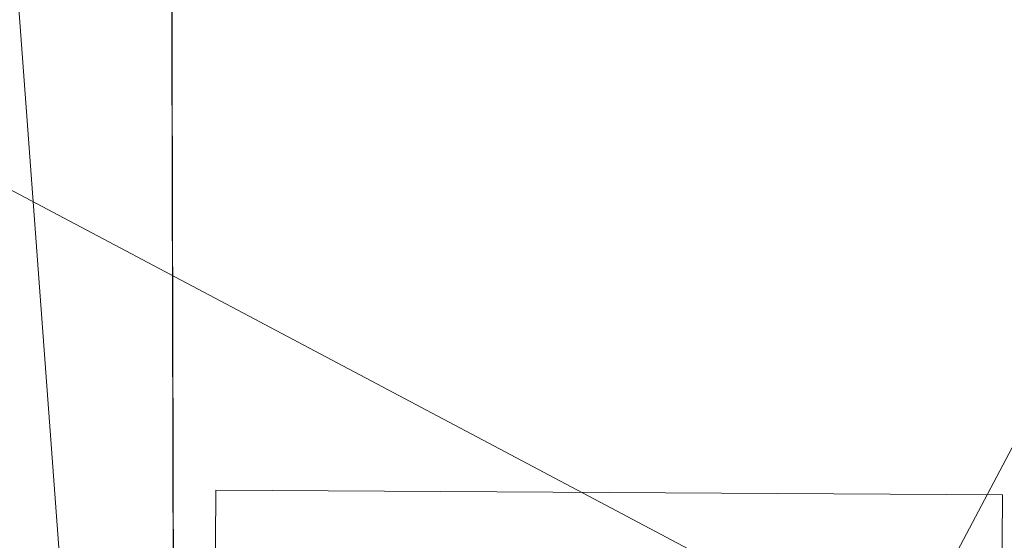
# Model space of a CAD drawing. Header units: millimetres. Extents: x -244621 to 957993, y -212233 to 286163.
# Tile 12 of 47: x -25910 to 9787, y 64021 to 82883. Entities that reach past the tile are written whole.
import ezdxf
from ezdxf.enums import TextEntityAlignment as Align

# ---------------------------------------------------------------- set-up
doc = ezdxf.new("R2010")
doc.units = ezdxf.units.MM
doc.layers.add('S - LINE', color=7, linetype='Continuous', lineweight=15)
doc.layers.add('TOPO$0$Z01_Nakveti', color=7, linetype='Continuous')
doc.layers.add('TOPO$0$Z01_Senoba', color=7, linetype='Continuous')
doc.styles.add('TOPO$0$Bm431', font='txt', dxfattribs={"height": 2})

# ---------------------------------------------------------------- blocks, each defined once
blk = doc.blocks.new('TOPO')
at = {"color": 4, "lineweight": 0, "flags": 128}
for points in [[(75.777, 192.366), (-95.22, -132.384)], [(182.857, -33.541), (-143.248, 138.17)]]:
    blk.add_lwpolyline(points, dxfattribs=at)
at = {"layer": 'TOPO$0$Z01_Nakveti', "color": 5, "lineweight": 0}
for points in [[(-20.362, 47.73), (-43.686, 47.823), (-47.888, 101.689), (-24.656, 101.798), (-20.632, 101.821)], [(-20.353, 47.737), (-20.59, 95.224), (-20.623, 101.828), (16.831, 101.991), (16.887, 71.499), (30.727, 71.525), (40.475, 71.544), (41.46, 47.564), (38.603, 47.385), (35.078, 47.161), (34.506, 57.297), (27.623, 57.156), (27.617, 57.155), (28.228, 47.559), (-13.959, 47.714)]]:
    blk.add_lwpolyline(points, close=True, dxfattribs=at)
at = {"layer": 'TOPO$0$Z01_Senoba', "lineweight": 0}
for points in [[(-23.609, 50.959), (-38.909, 51.013), (-42.47, 96.657), (-37.186, 97.069), (-27.217, 97.847)], [(-18.953, 50.642), (-18.903, 65.755), (9.622, 65.65), (9.55, 50.554)]]:
    blk.add_lwpolyline(points, close=True, dxfattribs=at)
at = {"style": 'TOPO$0$Bm431'}
blk.add_attdef('X', text='', height=2, rotation=152.2308, dxfattribs=at).set_placement((118.479, 59.525), align=Align.TOP_LEFT)
blk.add_attdef('Y', (114.376, 55.917), '', height=2, rotation=242.2308, dxfattribs=at)

msp = doc.modelspace()

# ---------------------------------------------------------------- block references
at = {"layer": 'S - LINE', "xscale": 999.9999999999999, "yscale": 999.9999999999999, "zscale": 999.9999999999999, "rotation": 359.8641595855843}
msp.add_blockref('TOPO', (-57.3, 36.9), dxfattribs=at)

doc.saveas('drawing.dxf')
